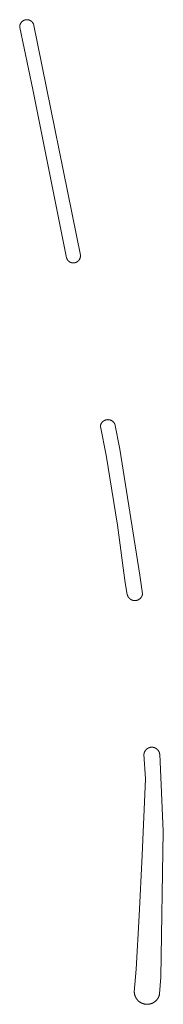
# Model space of a CAD drawing. Extents: x 212171 to 228808, y 571701 to 593093.
# Tile 6 of 97: x 213727 to 213733, y 580355 to 580398. Entities that reach past the tile are written whole.
import ezdxf

# ---------------------------------------------------------------- set-up
doc = ezdxf.new("R2010")
doc.units = 0
doc.layers.add('016 Alles planjaar 2023', color=72, linetype='Continuous', lineweight=20, true_color=0x1e90ff)

msp = doc.modelspace()

# ---------------------------------------------------------------- hatches: boundary and pattern name
at = {"layer": '016 Alles planjaar 2023', "true_color": 0x1e90ff}
h = msp.add_hatch(dxfattribs=at)
h.set_pattern_fill('DQ_CLEAR', color=72, style=0)
h.set_pattern_definition([])
h.paths.add_polyline_path([(213728.848, 580387.623), (213728.849, 580387.618), (213728.851, 580387.613), (213728.853, 580387.608), (213728.854, 580387.604), (213728.856, 580387.599), (213728.858, 580387.594), (213728.86, 580387.59), (213728.862, 580387.585), (213728.864, 580387.58), (213728.866, 580387.576), (213728.869, 580387.571), (213728.871, 580387.567), (213728.873, 580387.562), (213728.876, 580387.558), (213728.879, 580387.553), (213728.881, 580387.549), (213728.884, 580387.545), (213728.887, 580387.54), (213728.889, 580387.536), (213728.892, 580387.532), (213728.895, 580387.528), (213728.898, 580387.524), (213728.902, 580387.52), (213728.905, 580387.516), (213728.908, 580387.512), (213728.911, 580387.508), (213728.915, 580387.504), (213728.918, 580387.5), (213728.922, 580387.497), (213728.925, 580387.493), (213728.929, 580387.49), (213728.932, 580387.486), (213728.936, 580387.483), (213728.94, 580387.479), (213728.944, 580387.476), (213728.948, 580387.473), (213728.952, 580387.469), (213728.956, 580387.466), (213728.96, 580387.463), (213728.964, 580387.46), (213728.968, 580387.457), (213728.972, 580387.454), (213728.976, 580387.452), (213728.981, 580387.449), (213728.985, 580387.446), (213728.989, 580387.444), (213728.994, 580387.441), (213728.998, 580387.439), (213729.003, 580387.436), (213729.007, 580387.434), (213729.012, 580387.432), (213729.017, 580387.43), (213729.021, 580387.428), (213729.026, 580387.426), (213729.031, 580387.424), (213729.035, 580387.422), (213729.04, 580387.42), (213729.045, 580387.419), (213729.05, 580387.417), (213729.055, 580387.415), (213729.06, 580387.414), (213729.064, 580387.413), (213729.069, 580387.411), (213729.074, 580387.41), (213729.079, 580387.409), (213729.084, 580387.408), (213729.089, 580387.407), (213729.094, 580387.406), (213729.099, 580387.406), (213729.104, 580387.405), (213729.109, 580387.404), (213729.115, 580387.404), (213729.12, 580387.403), (213729.125, 580387.403), (213729.13, 580387.403), (213729.135, 580387.402), (213729.14, 580387.402), (213729.145, 580387.402), (213729.15, 580387.402), (213729.155, 580387.402), (213729.16, 580387.403), (213729.165, 580387.403), (213729.17, 580387.403), (213729.175, 580387.404), (213729.181, 580387.404), (213729.186, 580387.405), (213729.191, 580387.406), (213729.196, 580387.407), (213729.201, 580387.408), (213729.206, 580387.409), (213729.211, 580387.41), (213729.216, 580387.411), (213729.22, 580387.412), (213729.225, 580387.413), (213729.23, 580387.415), (213729.235, 580387.416), (213729.24, 580387.418), (213729.245, 580387.419), (213729.25, 580387.421), (213729.254, 580387.423), (213729.259, 580387.425), (213729.264, 580387.427), (213729.268, 580387.429), (213729.273, 580387.431), (213729.278, 580387.433), (213729.282, 580387.435), (213729.287, 580387.437), (213729.291, 580387.44), (213729.296, 580387.442), (213729.3, 580387.445), (213729.305, 580387.447), (213729.309, 580387.45), (213729.313, 580387.453), (213729.317, 580387.456), (213729.322, 580387.459), (213729.326, 580387.462), (213729.33, 580387.465), (213729.334, 580387.468), (213729.338, 580387.471), (213729.342, 580387.474), (213729.346, 580387.477), (213729.349, 580387.481), (213729.353, 580387.484), (213729.357, 580387.488), (213729.361, 580387.491), (213729.364, 580387.495), (213729.368, 580387.498), (213729.371, 580387.502), (213729.375, 580387.506), (213729.378, 580387.51), (213729.381, 580387.514), (213729.384, 580387.518), (213729.388, 580387.522), (213729.391, 580387.526), (213729.394, 580387.53), (213729.397, 580387.534), (213729.399, 580387.538), (213729.402, 580387.542), (213729.405, 580387.547), (213729.408, 580387.551), (213729.41, 580387.555), (213729.413, 580387.56), (213729.415, 580387.564), (213729.418, 580387.569), (213729.42, 580387.573), (213729.422, 580387.578), (213729.424, 580387.582), (213729.426, 580387.587), (213729.428, 580387.592), (213729.43, 580387.596), (213729.432, 580387.601), (213729.434, 580387.606), (213729.436, 580387.611), (213729.437, 580387.615), (213729.439, 580387.62), (213729.44, 580387.625), (213729.442, 580387.63), (213729.443, 580387.635), (213729.444, 580387.64), (213729.445, 580387.645), (213729.446, 580387.65), (213729.447, 580387.655), (213729.448, 580387.66), (213729.449, 580387.665), (213729.45, 580387.67), (213729.45, 580387.675), (213729.451, 580387.68), (213729.451, 580387.685), (213729.452, 580387.69), (213729.452, 580387.695), (213729.452, 580387.7), (213729.452, 580387.705), (213729.452, 580387.711), (213729.452, 580387.716), (213729.452, 580387.721), (213729.452, 580387.726), (213729.452, 580387.731), (213729.451, 580387.736), (213729.451, 580387.741), (213727.41, 580397.794), (213727.408, 580397.799), (213727.406, 580397.803), (213727.403, 580397.808), (213727.401, 580397.813), (213727.399, 580397.817), (213727.396, 580397.822), (213727.393, 580397.826), (213727.391, 580397.83), (213727.388, 580397.835), (213727.385, 580397.839), (213727.382, 580397.843), (213727.379, 580397.848), (213727.376, 580397.852), (213727.373, 580397.856), (213727.37, 580397.86), (213727.367, 580397.864), (213727.364, 580397.868), (213727.36, 580397.872), (213727.357, 580397.876), (213727.353, 580397.88), (213727.35, 580397.883), (213727.346, 580397.887), (213727.343, 580397.891), (213727.339, 580397.894), (213727.335, 580397.898), (213727.331, 580397.901), (213727.327, 580397.905), (213727.323, 580397.908), (213727.319, 580397.911), (213727.315, 580397.914), (213727.311, 580397.917), (213727.307, 580397.921), (213727.303, 580397.923), (213727.299, 580397.926), (213727.294, 580397.929), (213727.29, 580397.932), (213727.285, 580397.935), (213727.281, 580397.937), (213727.277, 580397.94), (213727.272, 580397.942), (213727.267, 580397.945), (213727.263, 580397.947), (213727.258, 580397.949), (213727.254, 580397.951), (213727.249, 580397.953), (213727.244, 580397.956), (213727.239, 580397.957), (213727.234, 580397.959), (213727.23, 580397.961), (213727.225, 580397.963), (213727.22, 580397.964), (213727.215, 580397.966), (213727.21, 580397.967), (213727.205, 580397.969), (213727.2, 580397.97), (213727.195, 580397.971), (213727.19, 580397.972), (213727.185, 580397.973), (213727.18, 580397.974), (213727.175, 580397.975), (213727.17, 580397.976), (213727.165, 580397.977), (213727.159, 580397.977), (213727.154, 580397.978), (213727.149, 580397.978), (213727.144, 580397.979), (213727.139, 580397.979), (213727.134, 580397.979), (213727.129, 580397.979), (213727.123, 580397.979), (213727.118, 580397.979), (213727.113, 580397.979), (213727.108, 580397.979), (213727.103, 580397.978), (213727.098, 580397.978), (213727.092, 580397.977), (213727.087, 580397.977), (213727.082, 580397.976), (213727.077, 580397.975), (213727.072, 580397.975), (213727.067, 580397.974), (213727.062, 580397.973), (213727.057, 580397.972), (213727.052, 580397.97), (213727.047, 580397.969), (213727.042, 580397.968), (213727.037, 580397.966), (213727.032, 580397.965), (213727.027, 580397.963), (213727.022, 580397.962), (213727.017, 580397.96), (213727.012, 580397.958), (213727.008, 580397.956), (213727.003, 580397.954), (213726.998, 580397.952), (213726.993, 580397.95), (213726.989, 580397.948), (213726.984, 580397.946), (213726.98, 580397.943), (213726.975, 580397.941), (213726.971, 580397.938), (213726.966, 580397.936), (213726.962, 580397.933), (213726.957, 580397.93), (213726.953, 580397.928), (213726.949, 580397.925), (213726.944, 580397.922), (213726.94, 580397.919), (213726.936, 580397.916), (213726.932, 580397.912), (213726.928, 580397.909), (213726.924, 580397.906), (213726.92, 580397.903), (213726.916, 580397.899), (213726.912, 580397.896), (213726.909, 580397.892), (213726.905, 580397.889), (213726.901, 580397.885), (213726.898, 580397.881), (213726.894, 580397.877), (213726.891, 580397.874), (213726.888, 580397.87), (213726.884, 580397.866), (213726.881, 580397.862), (213726.878, 580397.858), (213726.875, 580397.854), (213726.872, 580397.849), (213726.869, 580397.845), (213726.866, 580397.841), (213726.863, 580397.837), (213726.86, 580397.832), (213726.857, 580397.828), (213726.855, 580397.823), (213726.852, 580397.819), (213726.85, 580397.814), (213726.847, 580397.81), (213726.845, 580397.805), (213726.843, 580397.801), (213726.841, 580397.796), (213726.839, 580397.791), (213726.837, 580397.786), (213726.835, 580397.782), (213726.833, 580397.777), (213726.831, 580397.772), (213726.829, 580397.767), (213726.828, 580397.762), (213726.826, 580397.757), (213726.825, 580397.752), (213726.823, 580397.747), (213726.822, 580397.742), (213726.821, 580397.737), (213726.82, 580397.732), (213726.819, 580397.727), (213726.818, 580397.722), (213726.817, 580397.717), (213726.816, 580397.712), (213726.815, 580397.707), (213726.815, 580397.702), (213726.814, 580397.697), (213726.814, 580397.692), (213726.813, 580397.686), (213726.813, 580397.681), (213726.813, 580397.676), (213726.813, 580397.671), (213726.813, 580397.666), (213726.813, 580397.661), (213726.813, 580397.655), (213726.813, 580397.65), (213726.814, 580397.645), (213726.814, 580397.64), (213727.38, 580394.949), (213728.848, 580387.623)])
h = msp.add_hatch(dxfattribs=at)
h.set_pattern_fill('DQ_CLEAR', color=72, style=0)
h.set_pattern_definition([])
h.paths.add_polyline_path([(213732.152, 580373.016), (213732.033, 580373.827), (213731.163, 580379.31), (213730.941, 580380.403), (213730.939, 580380.408), (213730.936, 580380.413), (213730.933, 580380.417), (213730.931, 580380.422), (213730.928, 580380.427), (213730.925, 580380.432), (213730.922, 580380.436), (213730.919, 580380.441), (213730.916, 580380.445), (213730.913, 580380.45), (213730.91, 580380.454), (213730.906, 580380.458), (213730.903, 580380.463), (213730.899, 580380.467), (213730.896, 580380.471), (213730.892, 580380.475), (213730.889, 580380.479), (213730.885, 580380.483), (213730.881, 580380.487), (213730.877, 580380.491), (213730.873, 580380.495), (213730.87, 580380.499), (213730.865, 580380.502), (213730.861, 580380.506), (213730.857, 580380.51), (213730.853, 580380.513), (213730.849, 580380.516), (213730.844, 580380.52), (213730.84, 580380.523), (213730.836, 580380.526), (213730.831, 580380.529), (213730.827, 580380.532), (213730.822, 580380.535), (213730.817, 580380.538), (213730.813, 580380.541), (213730.808, 580380.544), (213730.803, 580380.546), (213730.798, 580380.549), (213730.794, 580380.551), (213730.789, 580380.554), (213730.784, 580380.556), (213730.779, 580380.558), (213730.774, 580380.561), (213730.769, 580380.563), (213730.764, 580380.565), (213730.758, 580380.567), (213730.753, 580380.568), (213730.748, 580380.57), (213730.743, 580380.572), (213730.738, 580380.573), (213730.732, 580380.575), (213730.727, 580380.576), (213730.722, 580380.578), (213730.717, 580380.579), (213730.711, 580380.58), (213730.706, 580380.581), (213730.701, 580380.582), (213730.695, 580380.583), (213730.69, 580380.584), (213730.684, 580380.584), (213730.679, 580380.585), (213730.673, 580380.586), (213730.668, 580380.586), (213730.663, 580380.586), (213730.657, 580380.587), (213730.652, 580380.587), (213730.646, 580380.587), (213730.641, 580380.587), (213730.635, 580380.587), (213730.63, 580380.586), (213730.624, 580380.586), (213730.619, 580380.586), (213730.613, 580380.585), (213730.608, 580380.585), (213730.603, 580380.584), (213730.597, 580380.583), (213730.592, 580380.582), (213730.586, 580380.582), (213730.581, 580380.581), (213730.576, 580380.579), (213730.57, 580380.578), (213730.565, 580380.577), (213730.56, 580380.576), (213730.555, 580380.574), (213730.549, 580380.573), (213730.544, 580380.571), (213730.539, 580380.569), (213730.534, 580380.567), (213730.529, 580380.566), (213730.524, 580380.564), (213730.518, 580380.562), (213730.513, 580380.559), (213730.508, 580380.557), (213730.503, 580380.555), (213730.499, 580380.553), (213730.494, 580380.55), (213730.489, 580380.548), (213730.484, 580380.545), (213730.479, 580380.542), (213730.475, 580380.539), (213730.47, 580380.537), (213730.465, 580380.534), (213730.461, 580380.531), (213730.456, 580380.528), (213730.452, 580380.524), (213730.447, 580380.521), (213730.443, 580380.518), (213730.439, 580380.515), (213730.435, 580380.511), (213730.43, 580380.508), (213730.426, 580380.504), (213730.422, 580380.5), (213730.418, 580380.497), (213730.414, 580380.493), (213730.41, 580380.489), (213730.407, 580380.485), (213730.403, 580380.481), (213730.399, 580380.477), (213730.396, 580380.473), (213730.392, 580380.469), (213730.389, 580380.465), (213730.385, 580380.46), (213730.382, 580380.456), (213730.379, 580380.452), (213730.375, 580380.447), (213730.372, 580380.443), (213730.369, 580380.438), (213730.366, 580380.434), (213730.363, 580380.429), (213730.36, 580380.424), (213730.358, 580380.42), (213730.355, 580380.415), (213730.353, 580380.41), (213730.35, 580380.405), (213730.348, 580380.4), (213730.345, 580380.395), (213730.343, 580380.39), (213730.341, 580380.385), (213730.339, 580380.38), (213730.337, 580380.375), (213730.335, 580380.37), (213730.333, 580380.365), (213730.331, 580380.36), (213730.33, 580380.355), (213730.328, 580380.349), (213730.326, 580380.344), (213730.325, 580380.339), (213730.324, 580380.334), (213730.323, 580380.328), (213730.321, 580380.323), (213730.32, 580380.318), (213730.319, 580380.312), (213730.318, 580380.307), (213730.318, 580380.301), (213730.317, 580380.296), (213730.568, 580379.042), (213731.063, 580375.993), (213731.395, 580373.496), (213731.487, 580372.987), (213731.488, 580372.982), (213731.489, 580372.976), (213731.491, 580372.971), (213731.492, 580372.965), (213731.494, 580372.96), (213731.495, 580372.955), (213731.497, 580372.949), (213731.499, 580372.944), (213731.501, 580372.939), (213731.503, 580372.934), (213731.505, 580372.929), (213731.507, 580372.924), (213731.509, 580372.918), (213731.512, 580372.913), (213731.514, 580372.908), (213731.516, 580372.903), (213731.519, 580372.898), (213731.522, 580372.894), (213731.524, 580372.889), (213731.527, 580372.884), (213731.53, 580372.879), (213731.533, 580372.874), (213731.536, 580372.87), (213731.539, 580372.865), (213731.542, 580372.861), (213731.545, 580372.856), (213731.549, 580372.852), (213731.552, 580372.847), (213731.556, 580372.843), (213731.559, 580372.839), (213731.563, 580372.834), (213731.567, 580372.83), (213731.57, 580372.826), (213731.574, 580372.822), (213731.578, 580372.818), (213731.582, 580372.814), (213731.586, 580372.81), (213731.59, 580372.807), (213731.594, 580372.803), (213731.598, 580372.799), (213731.603, 580372.796), (213731.607, 580372.792), (213731.611, 580372.789), (213731.616, 580372.785), (213731.62, 580372.782), (213731.625, 580372.779), (213731.629, 580372.776), (213731.634, 580372.773), (213731.639, 580372.77), (213731.643, 580372.767), (213731.648, 580372.764), (213731.653, 580372.761), (213731.658, 580372.759), (213731.663, 580372.756), (213731.668, 580372.754), (213731.673, 580372.751), (213731.678, 580372.749), (213731.683, 580372.747), (213731.688, 580372.744), (213731.693, 580372.742), (213731.698, 580372.74), (213731.704, 580372.738), (213731.709, 580372.737), (213731.714, 580372.735), (213731.719, 580372.733), (213731.725, 580372.732), (213731.73, 580372.73), (213731.735, 580372.729), (213731.741, 580372.727), (213731.746, 580372.726), (213731.752, 580372.725), (213731.757, 580372.724), (213731.763, 580372.723), (213731.768, 580372.722), (213731.774, 580372.722), (213731.779, 580372.721), (213731.785, 580372.72), (213731.79, 580372.72), (213731.796, 580372.719), (213731.801, 580372.719), (213731.807, 580372.719), (213731.812, 580372.719), (213731.818, 580372.719), (213731.823, 580372.719), (213731.829, 580372.719), (213731.835, 580372.719), (213731.84, 580372.72), (213731.846, 580372.72), (213731.851, 580372.72), (213731.857, 580372.721), (213731.862, 580372.722), (213731.868, 580372.723), (213731.873, 580372.723), (213731.879, 580372.724), (213731.884, 580372.725), (213731.89, 580372.727), (213731.895, 580372.728), (213731.9, 580372.729), (213731.906, 580372.731), (213731.911, 580372.732), (213731.916, 580372.734), (213731.922, 580372.735), (213731.927, 580372.737), (213731.932, 580372.739), (213731.937, 580372.741), (213731.943, 580372.743), (213731.948, 580372.745), (213731.953, 580372.747), (213731.958, 580372.75), (213731.963, 580372.752), (213731.968, 580372.754), (213731.973, 580372.757), (213731.978, 580372.759), (213731.983, 580372.762), (213731.987, 580372.765), (213731.992, 580372.768), (213731.997, 580372.771), (213732.002, 580372.774), (213732.006, 580372.777), (213732.011, 580372.78), (213732.015, 580372.783), (213732.02, 580372.786), (213732.024, 580372.79), (213732.029, 580372.793), (213732.033, 580372.797), (213732.037, 580372.8), (213732.041, 580372.804), (213732.045, 580372.808), (213732.05, 580372.812), (213732.053, 580372.815), (213732.057, 580372.819), (213732.061, 580372.823), (213732.065, 580372.827), (213732.069, 580372.831), (213732.072, 580372.836), (213732.076, 580372.84), (213732.08, 580372.844), (213732.083, 580372.849), (213732.086, 580372.853), (213732.09, 580372.857), (213732.093, 580372.862), (213732.096, 580372.867), (213732.099, 580372.871), (213732.102, 580372.876), (213732.105, 580372.881), (213732.108, 580372.885), (213732.111, 580372.89), (213732.113, 580372.895), (213732.116, 580372.9), (213732.119, 580372.905), (213732.121, 580372.91), (213732.123, 580372.915), (213732.126, 580372.92), (213732.128, 580372.925), (213732.13, 580372.93), (213732.132, 580372.935), (213732.134, 580372.941), (213732.136, 580372.946), (213732.138, 580372.951), (213732.139, 580372.956), (213732.141, 580372.962), (213732.142, 580372.967), (213732.144, 580372.972), (213732.145, 580372.978), (213732.146, 580372.983), (213732.148, 580372.989), (213732.149, 580372.994), (213732.15, 580373), (213732.151, 580373.005), (213732.151, 580373.01), (213732.152, 580373.016)])
h = msp.add_hatch(dxfattribs=at)
h.set_pattern_fill('DQ_CLEAR', color=72, style=0)
h.set_pattern_definition([])
h.paths.add_polyline_path([(213732.212, 580366.037), (213732.275, 580364.969), (213732.133, 580361.652), (213731.998, 580359.011), (213731.867, 580356.688), (213731.793, 580355.696), (213731.793, 580355.687), (213731.794, 580355.678), (213731.795, 580355.669), (213731.796, 580355.659), (213731.797, 580355.65), (213731.798, 580355.641), (213731.799, 580355.632), (213731.801, 580355.623), (213731.802, 580355.614), (213731.804, 580355.605), (213731.806, 580355.596), (213731.808, 580355.587), (213731.811, 580355.578), (213731.813, 580355.569), (213731.816, 580355.56), (213731.818, 580355.552), (213731.821, 580355.543), (213731.824, 580355.534), (213731.827, 580355.526), (213731.83, 580355.517), (213731.834, 580355.509), (213731.837, 580355.5), (213731.841, 580355.492), (213731.845, 580355.483), (213731.849, 580355.475), (213731.853, 580355.467), (213731.857, 580355.459), (213731.862, 580355.451), (213731.866, 580355.443), (213731.871, 580355.435), (213731.875, 580355.427), (213731.88, 580355.419), (213731.885, 580355.411), (213731.891, 580355.404), (213731.896, 580355.396), (213731.901, 580355.389), (213731.907, 580355.381), (213731.912, 580355.374), (213731.918, 580355.367), (213731.924, 580355.36), (213731.93, 580355.353), (213731.936, 580355.346), (213731.942, 580355.339), (213731.949, 580355.333), (213731.955, 580355.326), (213731.962, 580355.32), (213731.968, 580355.313), (213731.975, 580355.307), (213731.982, 580355.301), (213731.989, 580355.295), (213731.996, 580355.289), (213732.003, 580355.283), (213732.01, 580355.278), (213732.018, 580355.272), (213732.025, 580355.267), (213732.033, 580355.262), (213732.04, 580355.256), (213732.048, 580355.251), (213732.056, 580355.247), (213732.063, 580355.242), (213732.071, 580355.237), (213732.079, 580355.233), (213732.087, 580355.228), (213732.096, 580355.224), (213732.104, 580355.22), (213732.112, 580355.216), (213732.12, 580355.212), (213732.129, 580355.208), (213732.137, 580355.205), (213732.146, 580355.201), (213732.154, 580355.198), (213732.163, 580355.195), (213732.172, 580355.192), (213732.18, 580355.189), (213732.189, 580355.187), (213732.198, 580355.184), (213732.207, 580355.182), (213732.216, 580355.179), (213732.225, 580355.177), (213732.234, 580355.175), (213732.243, 580355.173), (213732.252, 580355.172), (213732.261, 580355.17), (213732.27, 580355.169), (213732.279, 580355.168), (213732.288, 580355.167), (213732.297, 580355.166), (213732.306, 580355.165), (213732.316, 580355.164), (213732.325, 580355.164), (213732.334, 580355.164), (213732.343, 580355.163), (213732.352, 580355.163), (213732.362, 580355.164), (213732.371, 580355.164), (213732.38, 580355.164), (213732.389, 580355.165), (213732.398, 580355.166), (213732.407, 580355.167), (213732.416, 580355.168), (213732.426, 580355.169), (213732.435, 580355.17), (213732.444, 580355.172), (213732.453, 580355.173), (213732.462, 580355.175), (213732.471, 580355.177), (213732.48, 580355.179), (213732.489, 580355.182), (213732.497, 580355.184), (213732.506, 580355.187), (213732.515, 580355.189), (213732.524, 580355.192), (213732.532, 580355.195), (213732.541, 580355.198), (213732.55, 580355.201), (213732.558, 580355.205), (213732.567, 580355.208), (213732.575, 580355.212), (213732.583, 580355.216), (213732.592, 580355.22), (213732.6, 580355.224), (213732.608, 580355.228), (213732.616, 580355.233), (213732.624, 580355.237), (213732.632, 580355.242), (213732.64, 580355.247), (213732.648, 580355.251), (213732.655, 580355.256), (213732.663, 580355.262), (213732.67, 580355.267), (213732.678, 580355.272), (213732.685, 580355.278), (213732.692, 580355.283), (213732.7, 580355.289), (213732.707, 580355.295), (213732.714, 580355.301), (213732.721, 580355.307), (213732.727, 580355.313), (213732.734, 580355.32), (213732.74, 580355.326), (213732.747, 580355.333), (213732.753, 580355.339), (213732.759, 580355.346), (213732.766, 580355.353), (213732.772, 580355.36), (213732.777, 580355.367), (213732.783, 580355.374), (213732.789, 580355.381), (213732.794, 580355.389), (213732.8, 580355.396), (213732.805, 580355.404), (213732.81, 580355.411), (213732.815, 580355.419), (213732.82, 580355.427), (213732.825, 580355.435), (213732.829, 580355.443), (213732.834, 580355.451), (213732.838, 580355.459), (213732.843, 580355.467), (213732.847, 580355.475), (213732.851, 580355.483), (213732.854, 580355.492), (213732.858, 580355.5), (213732.862, 580355.509), (213732.865, 580355.517), (213732.868, 580355.526), (213732.871, 580355.534), (213732.874, 580355.543), (213732.877, 580355.552), (213732.88, 580355.56), (213732.882, 580355.569), (213732.885, 580355.578), (213732.887, 580355.587), (213732.889, 580355.596), (213732.891, 580355.605), (213732.893, 580355.614), (213732.942, 580356.338), (213733.053, 580362.699), (213732.896, 580366.043), (213732.895, 580366.049), (213732.894, 580366.054), (213732.893, 580366.06), (213732.892, 580366.065), (213732.891, 580366.071), (213732.89, 580366.077), (213732.889, 580366.082), (213732.887, 580366.088), (213732.886, 580366.093), (213732.884, 580366.098), (213732.882, 580366.104), (213732.881, 580366.109), (213732.879, 580366.115), (213732.877, 580366.12), (213732.875, 580366.125), (213732.873, 580366.13), (213732.87, 580366.136), (213732.868, 580366.141), (213732.866, 580366.146), (213732.863, 580366.151), (213732.861, 580366.156), (213732.858, 580366.161), (213732.855, 580366.166), (213732.852, 580366.171), (213732.85, 580366.176), (213732.847, 580366.181), (213732.844, 580366.186), (213732.84, 580366.19), (213732.837, 580366.195), (213732.834, 580366.2), (213732.831, 580366.204), (213732.827, 580366.209), (213732.824, 580366.213), (213732.82, 580366.218), (213732.816, 580366.222), (213732.813, 580366.226), (213732.809, 580366.231), (213732.805, 580366.235), (213732.801, 580366.239), (213732.797, 580366.243), (213732.793, 580366.247), (213732.789, 580366.251), (213732.785, 580366.255), (213732.781, 580366.258), (213732.776, 580366.262), (213732.772, 580366.266), (213732.767, 580366.269), (213732.763, 580366.273), (213732.758, 580366.276), (213732.754, 580366.279), (213732.749, 580366.283), (213732.744, 580366.286), (213732.74, 580366.289), (213732.735, 580366.292), (213732.73, 580366.295), (213732.725, 580366.298), (213732.72, 580366.301), (213732.715, 580366.303), (213732.71, 580366.306), (213732.705, 580366.308), (213732.7, 580366.311), (213732.695, 580366.313), (213732.69, 580366.315), (213732.684, 580366.318), (213732.679, 580366.32), (213732.674, 580366.322), (213732.668, 580366.324), (213732.663, 580366.325), (213732.658, 580366.327), (213732.652, 580366.329), (213732.647, 580366.33), (213732.641, 580366.332), (213732.636, 580366.333), (213732.63, 580366.335), (213732.625, 580366.336), (213732.619, 580366.337), (213732.613, 580366.338), (213732.608, 580366.339), (213732.602, 580366.34), (213732.597, 580366.34), (213732.591, 580366.341), (213732.585, 580366.342), (213732.58, 580366.342), (213732.574, 580366.342), (213732.568, 580366.343), (213732.563, 580366.343), (213732.557, 580366.343), (213732.551, 580366.343), (213732.546, 580366.343), (213732.54, 580366.343), (213732.534, 580366.342), (213732.529, 580366.342), (213732.523, 580366.342), (213732.517, 580366.341), (213732.512, 580366.34), (213732.506, 580366.34), (213732.5, 580366.339), (213732.495, 580366.338), (213732.489, 580366.337), (213732.484, 580366.336), (213732.478, 580366.334), (213732.473, 580366.333), (213732.467, 580366.332), (213732.462, 580366.33), (213732.456, 580366.329), (213732.451, 580366.327), (213732.445, 580366.325), (213732.44, 580366.323), (213732.435, 580366.322), (213732.429, 580366.32), (213732.424, 580366.317), (213732.419, 580366.315), (213732.414, 580366.313), (213732.408, 580366.311), (213732.403, 580366.308), (213732.398, 580366.306), (213732.393, 580366.303), (213732.388, 580366.3), (213732.383, 580366.298), (213732.378, 580366.295), (213732.374, 580366.292), (213732.369, 580366.289), (213732.364, 580366.286), (213732.359, 580366.282), (213732.355, 580366.279), (213732.35, 580366.276), (213732.345, 580366.272), (213732.341, 580366.269), (213732.337, 580366.265), (213732.332, 580366.262), (213732.328, 580366.258), (213732.324, 580366.254), (213732.319, 580366.251), (213732.315, 580366.247), (213732.311, 580366.243), (213732.307, 580366.239), (213732.303, 580366.234), (213732.3, 580366.23), (213732.296, 580366.226), (213732.292, 580366.222), (213732.288, 580366.217), (213732.285, 580366.213), (213732.281, 580366.209), (213732.278, 580366.204), (213732.275, 580366.199), (213732.271, 580366.195), (213732.268, 580366.19), (213732.265, 580366.185), (213732.262, 580366.181), (213732.259, 580366.176), (213732.256, 580366.171), (213732.253, 580366.166), (213732.251, 580366.161), (213732.248, 580366.156), (213732.245, 580366.151), (213732.243, 580366.146), (213732.241, 580366.141), (213732.238, 580366.135), (213732.236, 580366.13), (213732.234, 580366.125), (213732.232, 580366.12), (213732.23, 580366.114), (213732.228, 580366.109), (213732.226, 580366.104), (213732.225, 580366.098), (213732.223, 580366.093), (213732.221, 580366.087), (213732.22, 580366.082), (213732.219, 580366.076), (213732.217, 580366.071), (213732.216, 580366.065), (213732.215, 580366.059), (213732.214, 580366.054), (213732.213, 580366.048), (213732.213, 580366.043), (213732.212, 580366.037)])

# ---------------------------------------------------------------- linework, layer by layer
at = {"layer": '016 Alles planjaar 2023', "color": 14, "true_color": 0x004000}
for points in [[(213728.848, 580387.623), (213728.849, 580387.618), (213728.851, 580387.613), (213728.853, 580387.608), (213728.854, 580387.604), (213728.856, 580387.599), (213728.858, 580387.594), (213728.86, 580387.59), (213728.862, 580387.585), (213728.864, 580387.58), (213728.866, 580387.576), (213728.869, 580387.571), (213728.871, 580387.567), (213728.873, 580387.562), (213728.876, 580387.558), (213728.879, 580387.553), (213728.881, 580387.549), (213728.884, 580387.545), (213728.887, 580387.54), (213728.889, 580387.536), (213728.892, 580387.532), (213728.895, 580387.528), (213728.898, 580387.524), (213728.902, 580387.52), (213728.905, 580387.516), (213728.908, 580387.512), (213728.911, 580387.508), (213728.915, 580387.504), (213728.918, 580387.5), (213728.922, 580387.497), (213728.925, 580387.493), (213728.929, 580387.49), (213728.932, 580387.486), (213728.936, 580387.483), (213728.94, 580387.479), (213728.944, 580387.476), (213728.948, 580387.473), (213728.952, 580387.469), (213728.956, 580387.466), (213728.96, 580387.463), (213728.964, 580387.46), (213728.968, 580387.457), (213728.972, 580387.454), (213728.976, 580387.452), (213728.981, 580387.449), (213728.985, 580387.446), (213728.989, 580387.444), (213728.994, 580387.441), (213728.998, 580387.439), (213729.003, 580387.436), (213729.007, 580387.434), (213729.012, 580387.432), (213729.017, 580387.43), (213729.021, 580387.428), (213729.026, 580387.426), (213729.031, 580387.424), (213729.035, 580387.422), (213729.04, 580387.42), (213729.045, 580387.419), (213729.05, 580387.417), (213729.055, 580387.415), (213729.06, 580387.414), (213729.064, 580387.413), (213729.069, 580387.411), (213729.074, 580387.41), (213729.079, 580387.409), (213729.084, 580387.408), (213729.089, 580387.407), (213729.094, 580387.406), (213729.099, 580387.406), (213729.104, 580387.405), (213729.109, 580387.404), (213729.115, 580387.404), (213729.12, 580387.403), (213729.125, 580387.403), (213729.13, 580387.403), (213729.135, 580387.402), (213729.14, 580387.402), (213729.145, 580387.402), (213729.15, 580387.402), (213729.155, 580387.402), (213729.16, 580387.403), (213729.165, 580387.403), (213729.17, 580387.403), (213729.175, 580387.404), (213729.181, 580387.404), (213729.186, 580387.405), (213729.191, 580387.406), (213729.196, 580387.407), (213729.201, 580387.408), (213729.206, 580387.409), (213729.211, 580387.41), (213729.216, 580387.411), (213729.22, 580387.412), (213729.225, 580387.413), (213729.23, 580387.415), (213729.235, 580387.416), (213729.24, 580387.418), (213729.245, 580387.419), (213729.25, 580387.421), (213729.254, 580387.423), (213729.259, 580387.425), (213729.264, 580387.427), (213729.268, 580387.429), (213729.273, 580387.431), (213729.278, 580387.433), (213729.282, 580387.435), (213729.287, 580387.437), (213729.291, 580387.44), (213729.296, 580387.442), (213729.3, 580387.445), (213729.305, 580387.447), (213729.309, 580387.45), (213729.313, 580387.453), (213729.317, 580387.456), (213729.322, 580387.459), (213729.326, 580387.462), (213729.33, 580387.465), (213729.334, 580387.468), (213729.338, 580387.471), (213729.342, 580387.474), (213729.346, 580387.477), (213729.349, 580387.481), (213729.353, 580387.484), (213729.357, 580387.488), (213729.361, 580387.491), (213729.364, 580387.495), (213729.368, 580387.498), (213729.371, 580387.502), (213729.375, 580387.506), (213729.378, 580387.51), (213729.381, 580387.514), (213729.384, 580387.518), (213729.388, 580387.522), (213729.391, 580387.526), (213729.394, 580387.53), (213729.397, 580387.534), (213729.399, 580387.538), (213729.402, 580387.542), (213729.405, 580387.547), (213729.408, 580387.551), (213729.41, 580387.555), (213729.413, 580387.56), (213729.415, 580387.564), (213729.418, 580387.569), (213729.42, 580387.573), (213729.422, 580387.578), (213729.424, 580387.582), (213729.426, 580387.587), (213729.428, 580387.592), (213729.43, 580387.596), (213729.432, 580387.601), (213729.434, 580387.606), (213729.436, 580387.611), (213729.437, 580387.615), (213729.439, 580387.62), (213729.44, 580387.625), (213729.442, 580387.63), (213729.443, 580387.635), (213729.444, 580387.64), (213729.445, 580387.645), (213729.446, 580387.65), (213729.447, 580387.655), (213729.448, 580387.66), (213729.449, 580387.665), (213729.45, 580387.67), (213729.45, 580387.675), (213729.451, 580387.68), (213729.451, 580387.685), (213729.452, 580387.69), (213729.452, 580387.695), (213729.452, 580387.7), (213729.452, 580387.705), (213729.452, 580387.711), (213729.452, 580387.716), (213729.452, 580387.721), (213729.452, 580387.726), (213729.452, 580387.731), (213729.451, 580387.736), (213729.451, 580387.741), (213727.41, 580397.794), (213727.408, 580397.799), (213727.406, 580397.803), (213727.403, 580397.808), (213727.401, 580397.813), (213727.399, 580397.817), (213727.396, 580397.822), (213727.393, 580397.826), (213727.391, 580397.83), (213727.388, 580397.835), (213727.385, 580397.839), (213727.382, 580397.843), (213727.379, 580397.848), (213727.376, 580397.852), (213727.373, 580397.856), (213727.37, 580397.86), (213727.367, 580397.864), (213727.364, 580397.868), (213727.36, 580397.872), (213727.357, 580397.876), (213727.353, 580397.88), (213727.35, 580397.883), (213727.346, 580397.887), (213727.343, 580397.891), (213727.339, 580397.894), (213727.335, 580397.898), (213727.331, 580397.901), (213727.327, 580397.905), (213727.323, 580397.908), (213727.319, 580397.911), (213727.315, 580397.914), (213727.311, 580397.917), (213727.307, 580397.921), (213727.303, 580397.923), (213727.299, 580397.926), (213727.294, 580397.929), (213727.29, 580397.932), (213727.285, 580397.935), (213727.281, 580397.937), (213727.277, 580397.94), (213727.272, 580397.942), (213727.267, 580397.945), (213727.263, 580397.947), (213727.258, 580397.949), (213727.254, 580397.951), (213727.249, 580397.953), (213727.244, 580397.956), (213727.239, 580397.957), (213727.234, 580397.959), (213727.23, 580397.961), (213727.225, 580397.963), (213727.22, 580397.964), (213727.215, 580397.966), (213727.21, 580397.967), (213727.205, 580397.969), (213727.2, 580397.97), (213727.195, 580397.971), (213727.19, 580397.972), (213727.185, 580397.973), (213727.18, 580397.974), (213727.175, 580397.975), (213727.17, 580397.976), (213727.165, 580397.977), (213727.159, 580397.977), (213727.154, 580397.978), (213727.149, 580397.978), (213727.144, 580397.979), (213727.139, 580397.979), (213727.134, 580397.979), (213727.129, 580397.979), (213727.123, 580397.979), (213727.118, 580397.979), (213727.113, 580397.979), (213727.108, 580397.979), (213727.103, 580397.978), (213727.098, 580397.978), (213727.092, 580397.977), (213727.087, 580397.977), (213727.082, 580397.976), (213727.077, 580397.975), (213727.072, 580397.975), (213727.067, 580397.974), (213727.062, 580397.973), (213727.057, 580397.972), (213727.052, 580397.97), (213727.047, 580397.969), (213727.042, 580397.968), (213727.037, 580397.966), (213727.032, 580397.965), (213727.027, 580397.963), (213727.022, 580397.962), (213727.017, 580397.96), (213727.012, 580397.958), (213727.008, 580397.956), (213727.003, 580397.954), (213726.998, 580397.952), (213726.993, 580397.95), (213726.989, 580397.948), (213726.984, 580397.946), (213726.98, 580397.943), (213726.975, 580397.941), (213726.971, 580397.938), (213726.966, 580397.936), (213726.962, 580397.933), (213726.957, 580397.93), (213726.953, 580397.928), (213726.949, 580397.925), (213726.944, 580397.922), (213726.94, 580397.919), (213726.936, 580397.916), (213726.932, 580397.912), (213726.928, 580397.909), (213726.924, 580397.906), (213726.92, 580397.903), (213726.916, 580397.899), (213726.912, 580397.896), (213726.909, 580397.892), (213726.905, 580397.889), (213726.901, 580397.885), (213726.898, 580397.881), (213726.894, 580397.877), (213726.891, 580397.874), (213726.888, 580397.87), (213726.884, 580397.866), (213726.881, 580397.862), (213726.878, 580397.858), (213726.875, 580397.854), (213726.872, 580397.849), (213726.869, 580397.845), (213726.866, 580397.841), (213726.863, 580397.837), (213726.86, 580397.832), (213726.857, 580397.828), (213726.855, 580397.823), (213726.852, 580397.819), (213726.85, 580397.814), (213726.847, 580397.81), (213726.845, 580397.805), (213726.843, 580397.801), (213726.841, 580397.796), (213726.839, 580397.791), (213726.837, 580397.786), (213726.835, 580397.782), (213726.833, 580397.777), (213726.831, 580397.772), (213726.829, 580397.767), (213726.828, 580397.762), (213726.826, 580397.757), (213726.825, 580397.752), (213726.823, 580397.747), (213726.822, 580397.742), (213726.821, 580397.737), (213726.82, 580397.732), (213726.819, 580397.727), (213726.818, 580397.722), (213726.817, 580397.717), (213726.816, 580397.712), (213726.815, 580397.707), (213726.815, 580397.702), (213726.814, 580397.697), (213726.814, 580397.692), (213726.813, 580397.686), (213726.813, 580397.681), (213726.813, 580397.676), (213726.813, 580397.671), (213726.813, 580397.666), (213726.813, 580397.661), (213726.813, 580397.655), (213726.813, 580397.65), (213726.814, 580397.645), (213726.814, 580397.64), (213727.38, 580394.949), (213728.848, 580387.623)], [(213732.152, 580373.016), (213732.033, 580373.827), (213731.163, 580379.31), (213730.941, 580380.403), (213730.939, 580380.408), (213730.936, 580380.413), (213730.933, 580380.417), (213730.931, 580380.422), (213730.928, 580380.427), (213730.925, 580380.432), (213730.922, 580380.436), (213730.919, 580380.441), (213730.916, 580380.445), (213730.913, 580380.45), (213730.91, 580380.454), (213730.906, 580380.458), (213730.903, 580380.463), (213730.899, 580380.467), (213730.896, 580380.471), (213730.892, 580380.475), (213730.889, 580380.479), (213730.885, 580380.483), (213730.881, 580380.487), (213730.877, 580380.491), (213730.873, 580380.495), (213730.87, 580380.499), (213730.865, 580380.502), (213730.861, 580380.506), (213730.857, 580380.51), (213730.853, 580380.513), (213730.849, 580380.516), (213730.844, 580380.52), (213730.84, 580380.523), (213730.836, 580380.526), (213730.831, 580380.529), (213730.827, 580380.532), (213730.822, 580380.535), (213730.817, 580380.538), (213730.813, 580380.541), (213730.808, 580380.544), (213730.803, 580380.546), (213730.798, 580380.549), (213730.794, 580380.551), (213730.789, 580380.554), (213730.784, 580380.556), (213730.779, 580380.558), (213730.774, 580380.561), (213730.769, 580380.563), (213730.764, 580380.565), (213730.758, 580380.567), (213730.753, 580380.568), (213730.748, 580380.57), (213730.743, 580380.572), (213730.738, 580380.573), (213730.732, 580380.575), (213730.727, 580380.576), (213730.722, 580380.578), (213730.717, 580380.579), (213730.711, 580380.58), (213730.706, 580380.581), (213730.701, 580380.582), (213730.695, 580380.583), (213730.69, 580380.584), (213730.684, 580380.584), (213730.679, 580380.585), (213730.673, 580380.586), (213730.668, 580380.586), (213730.663, 580380.586), (213730.657, 580380.587), (213730.652, 580380.587), (213730.646, 580380.587), (213730.641, 580380.587), (213730.635, 580380.587), (213730.63, 580380.586), (213730.624, 580380.586), (213730.619, 580380.586), (213730.613, 580380.585), (213730.608, 580380.585), (213730.603, 580380.584), (213730.597, 580380.583), (213730.592, 580380.582), (213730.586, 580380.582), (213730.581, 580380.581), (213730.576, 580380.579), (213730.57, 580380.578), (213730.565, 580380.577), (213730.56, 580380.576), (213730.555, 580380.574), (213730.549, 580380.573), (213730.544, 580380.571), (213730.539, 580380.569), (213730.534, 580380.567), (213730.529, 580380.566), (213730.524, 580380.564), (213730.518, 580380.562), (213730.513, 580380.559), (213730.508, 580380.557), (213730.503, 580380.555), (213730.499, 580380.553), (213730.494, 580380.55), (213730.489, 580380.548), (213730.484, 580380.545), (213730.479, 580380.542), (213730.475, 580380.539), (213730.47, 580380.537), (213730.465, 580380.534), (213730.461, 580380.531), (213730.456, 580380.528), (213730.452, 580380.524), (213730.447, 580380.521), (213730.443, 580380.518), (213730.439, 580380.515), (213730.435, 580380.511), (213730.43, 580380.508), (213730.426, 580380.504), (213730.422, 580380.5), (213730.418, 580380.497), (213730.414, 580380.493), (213730.41, 580380.489), (213730.407, 580380.485), (213730.403, 580380.481), (213730.399, 580380.477), (213730.396, 580380.473), (213730.392, 580380.469), (213730.389, 580380.465), (213730.385, 580380.46), (213730.382, 580380.456), (213730.379, 580380.452), (213730.375, 580380.447), (213730.372, 580380.443), (213730.369, 580380.438), (213730.366, 580380.434), (213730.363, 580380.429), (213730.36, 580380.424), (213730.358, 580380.42), (213730.355, 580380.415), (213730.353, 580380.41), (213730.35, 580380.405), (213730.348, 580380.4), (213730.345, 580380.395), (213730.343, 580380.39), (213730.341, 580380.385), (213730.339, 580380.38), (213730.337, 580380.375), (213730.335, 580380.37), (213730.333, 580380.365), (213730.331, 580380.36), (213730.33, 580380.355), (213730.328, 580380.349), (213730.326, 580380.344), (213730.325, 580380.339), (213730.324, 580380.334), (213730.323, 580380.328), (213730.321, 580380.323), (213730.32, 580380.318), (213730.319, 580380.312), (213730.318, 580380.307), (213730.318, 580380.301), (213730.317, 580380.296), (213730.568, 580379.042), (213731.063, 580375.993), (213731.395, 580373.496), (213731.487, 580372.987), (213731.488, 580372.982), (213731.489, 580372.976), (213731.491, 580372.971), (213731.492, 580372.965), (213731.494, 580372.96), (213731.495, 580372.955), (213731.497, 580372.949), (213731.499, 580372.944), (213731.501, 580372.939), (213731.503, 580372.934), (213731.505, 580372.929), (213731.507, 580372.924), (213731.509, 580372.918), (213731.512, 580372.913), (213731.514, 580372.908), (213731.516, 580372.903), (213731.519, 580372.898), (213731.522, 580372.894), (213731.524, 580372.889), (213731.527, 580372.884), (213731.53, 580372.879), (213731.533, 580372.874), (213731.536, 580372.87), (213731.539, 580372.865), (213731.542, 580372.861), (213731.545, 580372.856), (213731.549, 580372.852), (213731.552, 580372.847), (213731.556, 580372.843), (213731.559, 580372.839), (213731.563, 580372.834), (213731.567, 580372.83), (213731.57, 580372.826), (213731.574, 580372.822), (213731.578, 580372.818), (213731.582, 580372.814), (213731.586, 580372.81), (213731.59, 580372.807), (213731.594, 580372.803), (213731.598, 580372.799), (213731.603, 580372.796), (213731.607, 580372.792), (213731.611, 580372.789), (213731.616, 580372.785), (213731.62, 580372.782), (213731.625, 580372.779), (213731.629, 580372.776), (213731.634, 580372.773), (213731.639, 580372.77), (213731.643, 580372.767), (213731.648, 580372.764), (213731.653, 580372.761), (213731.658, 580372.759), (213731.663, 580372.756), (213731.668, 580372.754), (213731.673, 580372.751), (213731.678, 580372.749), (213731.683, 580372.747), (213731.688, 580372.744), (213731.693, 580372.742), (213731.698, 580372.74), (213731.704, 580372.738), (213731.709, 580372.737), (213731.714, 580372.735), (213731.719, 580372.733), (213731.725, 580372.732), (213731.73, 580372.73), (213731.735, 580372.729), (213731.741, 580372.727), (213731.746, 580372.726), (213731.752, 580372.725), (213731.757, 580372.724), (213731.763, 580372.723), (213731.768, 580372.722), (213731.774, 580372.722), (213731.779, 580372.721), (213731.785, 580372.72), (213731.79, 580372.72), (213731.796, 580372.719), (213731.801, 580372.719), (213731.807, 580372.719), (213731.812, 580372.719), (213731.818, 580372.719), (213731.823, 580372.719), (213731.829, 580372.719), (213731.835, 580372.719), (213731.84, 580372.72), (213731.846, 580372.72), (213731.851, 580372.72), (213731.857, 580372.721), (213731.862, 580372.722), (213731.868, 580372.723), (213731.873, 580372.723), (213731.879, 580372.724), (213731.884, 580372.725), (213731.89, 580372.727), (213731.895, 580372.728), (213731.9, 580372.729), (213731.906, 580372.731), (213731.911, 580372.732), (213731.916, 580372.734), (213731.922, 580372.735), (213731.927, 580372.737), (213731.932, 580372.739), (213731.937, 580372.741), (213731.943, 580372.743), (213731.948, 580372.745), (213731.953, 580372.747), (213731.958, 580372.75), (213731.963, 580372.752), (213731.968, 580372.754), (213731.973, 580372.757), (213731.978, 580372.759), (213731.983, 580372.762), (213731.987, 580372.765), (213731.992, 580372.768), (213731.997, 580372.771), (213732.002, 580372.774), (213732.006, 580372.777), (213732.011, 580372.78), (213732.015, 580372.783), (213732.02, 580372.786), (213732.024, 580372.79), (213732.029, 580372.793), (213732.033, 580372.797), (213732.037, 580372.8), (213732.041, 580372.804), (213732.045, 580372.808), (213732.05, 580372.812), (213732.053, 580372.815), (213732.057, 580372.819), (213732.061, 580372.823), (213732.065, 580372.827), (213732.069, 580372.831), (213732.072, 580372.836), (213732.076, 580372.84), (213732.08, 580372.844), (213732.083, 580372.849), (213732.086, 580372.853), (213732.09, 580372.857), (213732.093, 580372.862), (213732.096, 580372.867), (213732.099, 580372.871), (213732.102, 580372.876), (213732.105, 580372.881), (213732.108, 580372.885), (213732.111, 580372.89), (213732.113, 580372.895), (213732.116, 580372.9), (213732.119, 580372.905), (213732.121, 580372.91), (213732.123, 580372.915), (213732.126, 580372.92), (213732.128, 580372.925), (213732.13, 580372.93), (213732.132, 580372.935), (213732.134, 580372.941), (213732.136, 580372.946), (213732.138, 580372.951), (213732.139, 580372.956), (213732.141, 580372.962), (213732.142, 580372.967), (213732.144, 580372.972), (213732.145, 580372.978), (213732.146, 580372.983), (213732.148, 580372.989), (213732.149, 580372.994), (213732.15, 580373), (213732.151, 580373.005), (213732.151, 580373.01), (213732.152, 580373.016)], [(213732.212, 580366.037), (213732.275, 580364.969), (213732.133, 580361.652), (213731.998, 580359.011), (213731.867, 580356.688), (213731.793, 580355.696), (213731.793, 580355.687), (213731.794, 580355.678), (213731.795, 580355.669), (213731.796, 580355.659), (213731.797, 580355.65), (213731.798, 580355.641), (213731.799, 580355.632), (213731.801, 580355.623), (213731.802, 580355.614), (213731.804, 580355.605), (213731.806, 580355.596), (213731.808, 580355.587), (213731.811, 580355.578), (213731.813, 580355.569), (213731.816, 580355.56), (213731.818, 580355.552), (213731.821, 580355.543), (213731.824, 580355.534), (213731.827, 580355.526), (213731.83, 580355.517), (213731.834, 580355.509), (213731.837, 580355.5), (213731.841, 580355.492), (213731.845, 580355.483), (213731.849, 580355.475), (213731.853, 580355.467), (213731.857, 580355.459), (213731.862, 580355.451), (213731.866, 580355.443), (213731.871, 580355.435), (213731.875, 580355.427), (213731.88, 580355.419), (213731.885, 580355.411), (213731.891, 580355.404), (213731.896, 580355.396), (213731.901, 580355.389), (213731.907, 580355.381), (213731.912, 580355.374), (213731.918, 580355.367), (213731.924, 580355.36), (213731.93, 580355.353), (213731.936, 580355.346), (213731.942, 580355.339), (213731.949, 580355.333), (213731.955, 580355.326), (213731.962, 580355.32), (213731.968, 580355.313), (213731.975, 580355.307), (213731.982, 580355.301), (213731.989, 580355.295), (213731.996, 580355.289), (213732.003, 580355.283), (213732.01, 580355.278), (213732.018, 580355.272), (213732.025, 580355.267), (213732.033, 580355.262), (213732.04, 580355.256), (213732.048, 580355.251), (213732.056, 580355.247), (213732.063, 580355.242), (213732.071, 580355.237), (213732.079, 580355.233), (213732.087, 580355.228), (213732.096, 580355.224), (213732.104, 580355.22), (213732.112, 580355.216), (213732.12, 580355.212), (213732.129, 580355.208), (213732.137, 580355.205), (213732.146, 580355.201), (213732.154, 580355.198), (213732.163, 580355.195), (213732.172, 580355.192), (213732.18, 580355.189), (213732.189, 580355.187), (213732.198, 580355.184), (213732.207, 580355.182), (213732.216, 580355.179), (213732.225, 580355.177), (213732.234, 580355.175), (213732.243, 580355.173), (213732.252, 580355.172), (213732.261, 580355.17), (213732.27, 580355.169), (213732.279, 580355.168), (213732.288, 580355.167), (213732.297, 580355.166), (213732.306, 580355.165), (213732.316, 580355.164), (213732.325, 580355.164), (213732.334, 580355.164), (213732.343, 580355.163), (213732.352, 580355.163), (213732.362, 580355.164), (213732.371, 580355.164), (213732.38, 580355.164), (213732.389, 580355.165), (213732.398, 580355.166), (213732.407, 580355.167), (213732.416, 580355.168), (213732.426, 580355.169), (213732.435, 580355.17), (213732.444, 580355.172), (213732.453, 580355.173), (213732.462, 580355.175), (213732.471, 580355.177), (213732.48, 580355.179), (213732.489, 580355.182), (213732.497, 580355.184), (213732.506, 580355.187), (213732.515, 580355.189), (213732.524, 580355.192), (213732.532, 580355.195), (213732.541, 580355.198), (213732.55, 580355.201), (213732.558, 580355.205), (213732.567, 580355.208), (213732.575, 580355.212), (213732.583, 580355.216), (213732.592, 580355.22), (213732.6, 580355.224), (213732.608, 580355.228), (213732.616, 580355.233), (213732.624, 580355.237), (213732.632, 580355.242), (213732.64, 580355.247), (213732.648, 580355.251), (213732.655, 580355.256), (213732.663, 580355.262), (213732.67, 580355.267), (213732.678, 580355.272), (213732.685, 580355.278), (213732.692, 580355.283), (213732.7, 580355.289), (213732.707, 580355.295), (213732.714, 580355.301), (213732.721, 580355.307), (213732.727, 580355.313), (213732.734, 580355.32), (213732.74, 580355.326), (213732.747, 580355.333), (213732.753, 580355.339), (213732.759, 580355.346), (213732.766, 580355.353), (213732.772, 580355.36), (213732.777, 580355.367), (213732.783, 580355.374), (213732.789, 580355.381), (213732.794, 580355.389), (213732.8, 580355.396), (213732.805, 580355.404), (213732.81, 580355.411), (213732.815, 580355.419), (213732.82, 580355.427), (213732.825, 580355.435), (213732.829, 580355.443), (213732.834, 580355.451), (213732.838, 580355.459), (213732.843, 580355.467), (213732.847, 580355.475), (213732.851, 580355.483), (213732.854, 580355.492), (213732.858, 580355.5), (213732.862, 580355.509), (213732.865, 580355.517), (213732.868, 580355.526), (213732.871, 580355.534), (213732.874, 580355.543), (213732.877, 580355.552), (213732.88, 580355.56), (213732.882, 580355.569), (213732.885, 580355.578), (213732.887, 580355.587), (213732.889, 580355.596), (213732.891, 580355.605), (213732.893, 580355.614), (213732.942, 580356.338), (213733.053, 580362.699), (213732.896, 580366.043), (213732.895, 580366.049), (213732.894, 580366.054), (213732.893, 580366.06), (213732.892, 580366.065), (213732.891, 580366.071), (213732.89, 580366.077), (213732.889, 580366.082), (213732.887, 580366.088), (213732.886, 580366.093), (213732.884, 580366.098), (213732.882, 580366.104), (213732.881, 580366.109), (213732.879, 580366.115), (213732.877, 580366.12), (213732.875, 580366.125), (213732.873, 580366.13), (213732.87, 580366.136), (213732.868, 580366.141), (213732.866, 580366.146), (213732.863, 580366.151), (213732.861, 580366.156), (213732.858, 580366.161), (213732.855, 580366.166), (213732.852, 580366.171), (213732.85, 580366.176), (213732.847, 580366.181), (213732.844, 580366.186), (213732.84, 580366.19), (213732.837, 580366.195), (213732.834, 580366.2), (213732.831, 580366.204), (213732.827, 580366.209), (213732.824, 580366.213), (213732.82, 580366.218), (213732.816, 580366.222), (213732.813, 580366.226), (213732.809, 580366.231), (213732.805, 580366.235), (213732.801, 580366.239), (213732.797, 580366.243), (213732.793, 580366.247), (213732.789, 580366.251), (213732.785, 580366.255), (213732.781, 580366.258), (213732.776, 580366.262), (213732.772, 580366.266), (213732.767, 580366.269), (213732.763, 580366.273), (213732.758, 580366.276), (213732.754, 580366.279), (213732.749, 580366.283), (213732.744, 580366.286), (213732.74, 580366.289), (213732.735, 580366.292), (213732.73, 580366.295), (213732.725, 580366.298), (213732.72, 580366.301), (213732.715, 580366.303), (213732.71, 580366.306), (213732.705, 580366.308), (213732.7, 580366.311), (213732.695, 580366.313), (213732.69, 580366.315), (213732.684, 580366.318), (213732.679, 580366.32), (213732.674, 580366.322), (213732.668, 580366.324), (213732.663, 580366.325), (213732.658, 580366.327), (213732.652, 580366.329), (213732.647, 580366.33), (213732.641, 580366.332), (213732.636, 580366.333), (213732.63, 580366.335), (213732.625, 580366.336), (213732.619, 580366.337), (213732.613, 580366.338), (213732.608, 580366.339), (213732.602, 580366.34), (213732.597, 580366.34), (213732.591, 580366.341), (213732.585, 580366.342), (213732.58, 580366.342), (213732.574, 580366.342), (213732.568, 580366.343), (213732.563, 580366.343), (213732.557, 580366.343), (213732.551, 580366.343), (213732.546, 580366.343), (213732.54, 580366.343), (213732.534, 580366.342), (213732.529, 580366.342), (213732.523, 580366.342), (213732.517, 580366.341), (213732.512, 580366.34), (213732.506, 580366.34), (213732.5, 580366.339), (213732.495, 580366.338), (213732.489, 580366.337), (213732.484, 580366.336), (213732.478, 580366.334), (213732.473, 580366.333), (213732.467, 580366.332), (213732.462, 580366.33), (213732.456, 580366.329), (213732.451, 580366.327), (213732.445, 580366.325), (213732.44, 580366.323), (213732.435, 580366.322), (213732.429, 580366.32), (213732.424, 580366.317), (213732.419, 580366.315), (213732.414, 580366.313), (213732.408, 580366.311), (213732.403, 580366.308), (213732.398, 580366.306), (213732.393, 580366.303), (213732.388, 580366.3), (213732.383, 580366.298), (213732.378, 580366.295), (213732.374, 580366.292), (213732.369, 580366.289), (213732.364, 580366.286), (213732.359, 580366.282), (213732.355, 580366.279), (213732.35, 580366.276), (213732.345, 580366.272), (213732.341, 580366.269), (213732.337, 580366.265), (213732.332, 580366.262), (213732.328, 580366.258), (213732.324, 580366.254), (213732.319, 580366.251), (213732.315, 580366.247), (213732.311, 580366.243), (213732.307, 580366.239), (213732.303, 580366.234), (213732.3, 580366.23), (213732.296, 580366.226), (213732.292, 580366.222), (213732.288, 580366.217), (213732.285, 580366.213), (213732.281, 580366.209), (213732.278, 580366.204), (213732.275, 580366.199), (213732.271, 580366.195), (213732.268, 580366.19), (213732.265, 580366.185), (213732.262, 580366.181), (213732.259, 580366.176), (213732.256, 580366.171), (213732.253, 580366.166), (213732.251, 580366.161), (213732.248, 580366.156), (213732.245, 580366.151), (213732.243, 580366.146), (213732.241, 580366.141), (213732.238, 580366.135), (213732.236, 580366.13), (213732.234, 580366.125), (213732.232, 580366.12), (213732.23, 580366.114), (213732.228, 580366.109), (213732.226, 580366.104), (213732.225, 580366.098), (213732.223, 580366.093), (213732.221, 580366.087), (213732.22, 580366.082), (213732.219, 580366.076), (213732.217, 580366.071), (213732.216, 580366.065), (213732.215, 580366.059), (213732.214, 580366.054), (213732.213, 580366.048), (213732.213, 580366.043), (213732.212, 580366.037)]]:
    msp.add_lwpolyline(points, close=True, dxfattribs=at)

doc.saveas('drawing.dxf')
